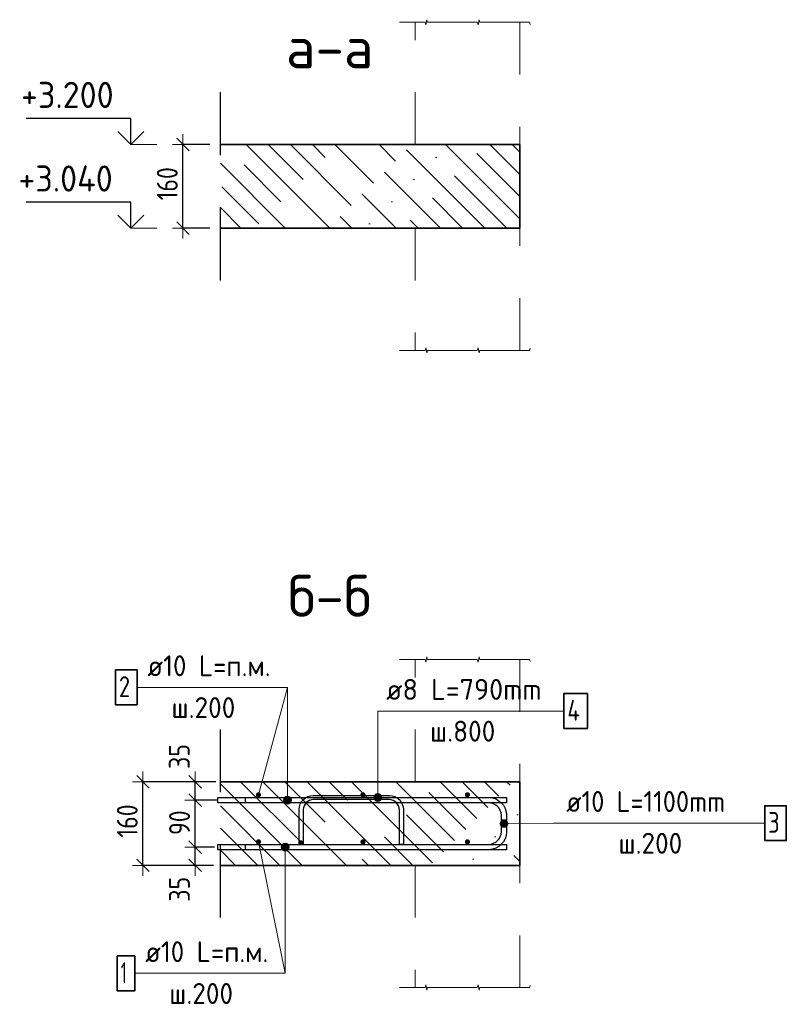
# Model space of a CAD drawing. Header units: metres. Extents: x -38 to 78, y -15 to 19.
# Tile 8 of 10: x 65.32 to 66.79, y 14.22 to 16.11. Entities that reach past the tile are written whole.
import ezdxf

# ---------------------------------------------------------------- set-up
doc = ezdxf.new("R2010")
doc.units = ezdxf.units.M
doc.header["$PDMODE"] = 65
doc.linetypes.add('______2', pattern=[0.054, 0.04, -0.014])
doc.linetypes.add('______4', pattern=[0.18, 0.14, -0.04])
for name, color, linetype, lineweight in [('XR$5$STANDARD_1', 7, 'Continuous', 25), ('XR$5$Арм. стержнями верхней зоны', 180, 'Continuous', 35), ('XR$5$Арм. стержнями нижней зоны', 180, 'Continuous', 35), ('XR$5$Арм.стержн. Арматура края', 96, 'Continuous', 35), ('XR$5$Размерная линия (1)', 7, 'Continuous', 13)]:
    doc.layers.add(name, color=color, linetype=linetype, lineweight=lineweight)
doc.layers.add('XR$5$Арм.стержн. Фиксатор', color=7, linetype='Continuous', lineweight=35, true_color=0x501e0f)
doc.styles.add('ISOCPEUR', font='txt')
doc.dimstyles.new('DIMSTYLE_10', dxfattribs={"dimtxt": 0.04, "dimasz": 0.04, "dimexe": 0, "dimexo": 0, "dimgap": 0.02, "dimtad": 2, "dimdec": 0, "dimlfac": 1000, "dimrnd": 5, "dimzin": 12, "dimdsep": 46, "dimtxsty": 'ISOCPEUR', "dimblk1": 'ALL_ML_STRICH', "dimblk2": 'ALL_ML_STRICH', "dimsah": 1, "dimcen": 0, "dimclrd": 7, "dimclre": 256, "dimclrt": 7, "dimadec": 0, "dimazin": 0, "dimtfac": 1, "dimtdec": 0, "dimtix": 1, "dimtmove": 2, "dimatfit": 3, "dimfxl": 0, "dimtvp": 1.2, "dimtzin": 0, "dimlwd": 0, "dimlwe": -3, "dimarcsym": 0})
doc.dimstyles.new('DIMSTYLE_11', dxfattribs={"dimtxt": 0.04, "dimasz": 0.04, "dimexe": 0, "dimexo": 0, "dimgap": 0.02, "dimtad": 2, "dimdec": 0, "dimlfac": 1000, "dimrnd": 5, "dimzin": 12, "dimdsep": 46, "dimtxsty": 'ISOCPEUR', "dimblk1": 'ALL_ML_STRICH', "dimblk2": 'ALL_ML_STRICH', "dimsah": 1, "dimcen": 0, "dimclrd": 7, "dimclre": 256, "dimclrt": 7, "dimadec": 0, "dimazin": 0, "dimtfac": 1, "dimtdec": 0, "dimtix": 1, "dimtmove": 2, "dimatfit": 3, "dimfxl": 0, "dimtzin": 0, "dimlwd": 0, "dimlwe": -3, "dimarcsym": 0})
doc.dimstyles.new('DIMSTYLE_12', dxfattribs={"dimtxt": 0.04, "dimasz": 0.04, "dimexe": 0, "dimexo": 0, "dimgap": 0.02, "dimtad": 2, "dimdec": 0, "dimlfac": 1000, "dimrnd": 5, "dimzin": 12, "dimdsep": 46, "dimtxsty": 'ISOCPEUR', "dimblk1": 'ALL_ML_STRICH', "dimblk2": 'ALL_ML_STRICH', "dimsah": 1, "dimcen": 0, "dimclrd": 7, "dimclre": 256, "dimclrt": 7, "dimadec": 0, "dimazin": 0, "dimtfac": 1, "dimtdec": 0, "dimtix": 1, "dimtmove": 2, "dimatfit": 3, "dimfxl": 0, "dimtvp": 1.2, "dimtzin": 0, "dimlwd": 0, "dimlwe": -3, "dimarcsym": 0})
doc.dimstyles.new('DIMSTYLE_13', dxfattribs={"dimtxt": 0.04, "dimasz": 0.04, "dimexe": 0, "dimexo": 0, "dimgap": 0.02, "dimtad": 2, "dimdec": 0, "dimlfac": 1000, "dimrnd": 5, "dimzin": 12, "dimdsep": 46, "dimtxsty": 'ISOCPEUR', "dimblk1": 'ALL_ML_STRICH', "dimblk2": 'ALL_ML_STRICH', "dimsah": 1, "dimcen": 0, "dimclrd": 7, "dimclre": 256, "dimclrt": 7, "dimadec": 0, "dimazin": 0, "dimtfac": 1, "dimtdec": 0, "dimtix": 1, "dimtmove": 2, "dimatfit": 3, "dimfxl": 0, "dimtzin": 0, "dimlwd": 0, "dimlwe": -3, "dimarcsym": 0})
pattern_1 = [(135, (0, 0), (-0.042426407, -0.042426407), [0.4, -0.05, 0, -0.05]), (135, (-0.021213, -0.021213), (-0.042426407, -0.042426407), [0.8, -0.1, 0.1, -0.1])]

# ---------------------------------------------------------------- blocks, each defined once
blk = doc.blocks.new('ALL_ML_STRICH')
at = {"color": 0, "linetype": 'ByBlock', "lineweight": -2}
for p, q in [((0, -0.5), (0, 0.5)), ((-1, 0), (0.5, 0)), ((-0.3, -0.3), (0.3, 0.3))]:
    blk.add_line(p, q, dxfattribs=at)
blk = doc.blocks.new('*D39')
at = {"layer": 'DEFPOINTS', "color": 7, "linetype": 'Continuous', "lineweight": 13, "transparency": 33554687}
for p in [(65.7174, 14.5258), (65.6604, 14.4908), (65.7155, 14.4908)]:
    blk.add_point(p, dxfattribs=at)
at = {"layer": 'XR$5$Размерная линия (1)', "color": 9, "linetype": 'Continuous', "lineweight": -2, "true_color": 0xc7c7c7, "transparency": 33554687}
for p, q in [((65.6974, 14.5258), (65.6604, 14.5258)), ((65.6955, 14.4908), (65.6604, 14.4908))]:
    blk.add_line(p, q, dxfattribs=at)
at = {"layer": 'XR$5$Размерная линия (1)', "color": 7, "linetype": 'Continuous', "lineweight": -2, "transparency": 33554687}
blk.add_line((65.6604, 14.4908), (65.6604, 14.5258), dxfattribs=at)
at = {"layer": 'XR$5$Размерная линия (1)', "color": 7, "linetype": 'Continuous', "lineweight": 13, "transparency": 33554687, "xscale": 0.04, "yscale": 0.04, "zscale": 0.04}
for p, rotation in [((65.6604, 14.5258), 90), ((65.6604, 14.4908), 270)]:
    blk.add_blockref('ALL_ML_STRICH', p, dxfattribs=dict(at, rotation=rotation))
at = {"layer": 'XR$5$Размерная линия (1)', "color": 7, "linetype": 'Continuous', "lineweight": 13, "transparency": 33554687, "insert": (65.6302, 14.4451), "char_height": 0.04, "width": 0.066667, "attachment_point": 5, "rotation": 90, "style": 'ISOCPEUR'}
blk.add_mtext('\\W0.83;\\A1;{35}', dxfattribs=at)
blk = doc.blocks.new('*D40')
at = {"layer": 'DEFPOINTS', "color": 7, "linetype": 'Continuous', "lineweight": 13, "transparency": 33554687}
for p in [(65.722, 14.6158), (65.6604, 14.5258), (65.7174, 14.5258)]:
    blk.add_point(p, dxfattribs=at)
at = {"layer": 'XR$5$Размерная линия (1)', "color": 9, "linetype": 'Continuous', "lineweight": -2, "true_color": 0xc7c7c7, "transparency": 33554687}
for p, q in [((65.702, 14.6158), (65.6604, 14.6158)), ((65.6974, 14.5258), (65.6604, 14.5258))]:
    blk.add_line(p, q, dxfattribs=at)
at = {"layer": 'XR$5$Размерная линия (1)', "color": 7, "linetype": 'Continuous', "lineweight": -2, "transparency": 33554687}
blk.add_line((65.6604, 14.5258), (65.6604, 14.6158), dxfattribs=at)
at = {"layer": 'XR$5$Размерная линия (1)', "color": 7, "linetype": 'Continuous', "lineweight": 13, "transparency": 33554687, "xscale": 0.04, "yscale": 0.04, "zscale": 0.04}
for p, rotation in [((65.6604, 14.6158), 90), ((65.6604, 14.5258), 270)]:
    blk.add_blockref('ALL_ML_STRICH', p, dxfattribs=dict(at, rotation=rotation))
at = {"layer": 'XR$5$Размерная линия (1)', "color": 7, "linetype": 'Continuous', "lineweight": 13, "transparency": 33554687, "insert": (65.6304, 14.5725), "char_height": 0.04, "width": 0.066667, "attachment_point": 5, "rotation": 90, "style": 'ISOCPEUR'}
blk.add_mtext('\\W0.83;\\A1;{90}', dxfattribs=at)
blk = doc.blocks.new('*D41')
at = {"layer": 'DEFPOINTS', "color": 7, "linetype": 'Continuous', "lineweight": 13, "transparency": 33554687}
for p in [(65.7202, 14.6508), (65.6604, 14.6158), (65.722, 14.6158)]:
    blk.add_point(p, dxfattribs=at)
at = {"layer": 'XR$5$Размерная линия (1)', "color": 9, "linetype": 'Continuous', "lineweight": -2, "true_color": 0xc7c7c7, "transparency": 33554687}
for p, q in [((65.7002, 14.6508), (65.6604, 14.6508)), ((65.702, 14.6158), (65.6604, 14.6158))]:
    blk.add_line(p, q, dxfattribs=at)
at = {"layer": 'XR$5$Размерная линия (1)', "color": 7, "linetype": 'Continuous', "lineweight": -2, "transparency": 33554687}
blk.add_line((65.6604, 14.6158), (65.6604, 14.6508), dxfattribs=at)
at = {"layer": 'XR$5$Размерная линия (1)', "color": 7, "linetype": 'Continuous', "lineweight": 13, "transparency": 33554687, "xscale": 0.04, "yscale": 0.04, "zscale": 0.04}
for p, rotation in [((65.6604, 14.6508), 90), ((65.6604, 14.6158), 270)]:
    blk.add_blockref('ALL_ML_STRICH', p, dxfattribs=dict(at, rotation=rotation))
at = {"layer": 'XR$5$Размерная линия (1)', "color": 7, "linetype": 'Continuous', "lineweight": 13, "transparency": 33554687, "insert": (65.63, 14.6992), "char_height": 0.04, "width": 0.066667, "attachment_point": 5, "rotation": 90, "style": 'ISOCPEUR'}
blk.add_mtext('\\W0.83;\\A1;{35}', dxfattribs=at)
blk = doc.blocks.new('*D42')
at = {"layer": 'DEFPOINTS', "color": 7, "linetype": 'Continuous', "lineweight": 13, "transparency": 33554687}
for p in [(65.7085, 14.6508), (65.5604, 14.4908), (65.7085, 14.4908)]:
    blk.add_point(p, dxfattribs=at)
at = {"layer": 'XR$5$Размерная линия (1)', "color": 9, "linetype": 'Continuous', "lineweight": -2, "true_color": 0xc7c7c7, "transparency": 33554687}
for p, q in [((65.6885, 14.6508), (65.5604, 14.6508)), ((65.6885, 14.4908), (65.5604, 14.4908))]:
    blk.add_line(p, q, dxfattribs=at)
at = {"layer": 'XR$5$Размерная линия (1)', "color": 7, "linetype": 'Continuous', "lineweight": -2, "transparency": 33554687}
blk.add_line((65.5604, 14.4908), (65.5604, 14.6508), dxfattribs=at)
at = {"layer": 'XR$5$Размерная линия (1)', "color": 7, "linetype": 'Continuous', "lineweight": 13, "transparency": 33554687, "xscale": 0.04, "yscale": 0.04, "zscale": 0.04}
for p, rotation in [((65.5604, 14.6508), 90), ((65.5604, 14.4908), 270)]:
    blk.add_blockref('ALL_ML_STRICH', p, dxfattribs=dict(at, rotation=rotation))
at = {"layer": 'XR$5$Размерная линия (1)', "color": 7, "linetype": 'Continuous', "lineweight": 13, "transparency": 33554687, "insert": (65.5304, 14.5758), "char_height": 0.04, "width": 0.1, "attachment_point": 5, "rotation": 90, "style": 'ISOCPEUR'}
blk.add_mtext('\\W0.83;\\A1;{160}', dxfattribs=at)
blk = doc.blocks.new('*D43')
at = {"layer": 'DEFPOINTS', "color": 7, "linetype": 'Continuous', "lineweight": 13, "transparency": 33554687}
for p in [(65.7085, 15.8708), (65.637, 15.7108), (65.7085, 15.7108)]:
    blk.add_point(p, dxfattribs=at)
at = {"layer": 'XR$5$Размерная линия (1)', "color": 9, "linetype": 'Continuous', "lineweight": -2, "true_color": 0xc7c7c7, "transparency": 33554687}
for p, q in [((65.6885, 15.8708), (65.637, 15.8708)), ((65.6885, 15.7108), (65.637, 15.7108))]:
    blk.add_line(p, q, dxfattribs=at)
at = {"layer": 'XR$5$Размерная линия (1)', "color": 7, "linetype": 'Continuous', "lineweight": -2, "transparency": 33554687}
blk.add_line((65.637, 15.7108), (65.637, 15.8708), dxfattribs=at)
at = {"layer": 'XR$5$Размерная линия (1)', "color": 7, "linetype": 'Continuous', "lineweight": 13, "transparency": 33554687, "xscale": 0.04, "yscale": 0.04, "zscale": 0.04}
for p, rotation in [((65.637, 15.8708), 90), ((65.637, 15.7108), 270)]:
    blk.add_blockref('ALL_ML_STRICH', p, dxfattribs=dict(at, rotation=rotation))
at = {"layer": 'XR$5$Размерная линия (1)', "color": 7, "linetype": 'Continuous', "lineweight": 13, "transparency": 33554687, "insert": (65.607, 15.7958), "char_height": 0.04, "width": 0.1, "attachment_point": 5, "rotation": 90, "style": 'ISOCPEUR'}
blk.add_mtext('\\W0.83;\\A1;{160}', dxfattribs=at)
blk = doc.blocks.new('COMPLEX_ELEVATIONDIM_0')
at = {"layer": 'XR$5$STANDARD_1', "color": 7, "linetype": 'Continuous', "lineweight": 25, "transparency": 33554687}
for p, q in [((65.537, 15.9208), (65.337, 15.9208)), ((65.537, 15.8708), (65.537, 15.9208)), ((65.537, 15.8708), (65.512, 15.8958)), ((65.537, 15.8708), (65.562, 15.8958)), ((65.537, 15.7608), (65.337, 15.7608)), ((65.537, 15.7108), (65.537, 15.7608)), ((65.537, 15.7108), (65.512, 15.7358)), ((65.537, 15.7108), (65.562, 15.7358))]:
    blk.add_line(p, q, dxfattribs=at)
at = {"layer": 'XR$5$STANDARD_1', "color": 7, "linetype": 'Continuous', "lineweight": 13, "transparency": 33554687}
for p, q in [((65.537, 15.8708), (65.537, 15.8708)), ((65.537, 15.8708), (65.537, 15.8708)), ((65.537, 15.8708), (65.587, 15.8708)), ((65.537, 15.7108), (65.537, 15.7108)), ((65.537, 15.7108), (65.537, 15.7108)), ((65.537, 15.7108), (65.587, 15.7108))]:
    blk.add_line(p, q, dxfattribs=at)
at = {"layer": 'XR$5$STANDARD_1', "color": 7, "linetype": 'Continuous', "lineweight": 18, "transparency": 33554687}
for p, q in [((65.537, 15.8708), (65.537, 15.8708)), ((65.537, 15.8708), (65.537, 15.8708)), ((65.537, 15.7108), (65.537, 15.7108)), ((65.537, 15.7108), (65.537, 15.7108))]:
    blk.add_line(p, q, dxfattribs=at)
at = {"layer": 'XR$5$STANDARD_1', "color": 7, "linetype": 'Continuous', "lineweight": 13, "transparency": 33554687, "char_height": 0.05, "attachment_point": 7, "style": 'ISOCPEUR'}
for s, insert, width in [('\\W0.95;+3.200', (65.327, 15.9408), 0.213573), ('\\W0.95;+3.040', (65.322, 15.7808), 0.218614)]:
    blk.add_mtext(s, dxfattribs=dict(at, insert=insert, width=width))
blk = doc.blocks.new('ЭЛЕМЕНТ_УЗОРА_0')
at = {"layer": 'XR$5$STANDARD_1', "color": 7, "linetype": 'Continuous', "lineweight": 13, "transparency": 33554687}
for points in [[(66.0515, 15.4768), (66.1004, 15.4768), (66.1018, 15.4818), (66.1037, 15.4718), (66.1053, 15.4768), (66.1515, 15.4768)], [(66.1515, 15.4768), (66.2004, 15.4768), (66.2018, 15.4818), (66.2037, 15.4718), (66.2053, 15.4768), (66.2515, 15.4768)], [(66.2515, 15.4768), (66.3004, 15.4768), (66.3015, 15.4807)]]:
    blk.add_lwpolyline(points, dxfattribs=at)
blk = doc.blocks.new('ЭЛЕМЕНТ_УЗОРА_1')
at = {"layer": 'XR$5$STANDARD_1', "color": 7, "linetype": 'Continuous', "lineweight": 13, "transparency": 33554687}
for points in [[(66.0515, 16.1049), (66.1004, 16.1049), (66.1018, 16.0999), (66.1037, 16.1099), (66.1053, 16.1049), (66.1515, 16.1049)], [(66.1515, 16.1049), (66.2004, 16.1049), (66.2018, 16.0999), (66.2037, 16.1099), (66.2053, 16.1049), (66.2515, 16.1049)], [(66.2515, 16.1049), (66.3004, 16.1049), (66.3015, 16.1009)]]:
    blk.add_lwpolyline(points, dxfattribs=at)
blk = doc.blocks.new('ЭЛЕМЕНТ_УЗОРА_2')
at = {"layer": 'XR$5$STANDARD_1', "color": 7, "linetype": 'Continuous', "lineweight": 13, "transparency": 33554687}
for points in [[(66.0515, 14.2568), (66.1004, 14.2568), (66.1018, 14.2618), (66.1037, 14.2518), (66.1053, 14.2568), (66.1515, 14.2568)], [(66.1515, 14.2568), (66.2004, 14.2568), (66.2018, 14.2618), (66.2037, 14.2518), (66.2053, 14.2568), (66.2515, 14.2568)], [(66.2515, 14.2568), (66.3004, 14.2568), (66.3015, 14.2607)]]:
    blk.add_lwpolyline(points, dxfattribs=at)
blk = doc.blocks.new('ЭЛЕМЕНТ_УЗОРА_3')
at = {"layer": 'XR$5$STANDARD_1', "color": 7, "linetype": 'Continuous', "lineweight": 13, "transparency": 33554687}
for points in [[(66.0515, 14.8849), (66.1004, 14.8849), (66.1018, 14.8799), (66.1037, 14.8899), (66.1053, 14.8849), (66.1515, 14.8849)], [(66.1515, 14.8849), (66.2004, 14.8849), (66.2018, 14.8799), (66.2037, 14.8899), (66.2053, 14.8849), (66.2515, 14.8849)], [(66.2515, 14.8849), (66.3004, 14.8849), (66.3015, 14.8809)]]:
    blk.add_lwpolyline(points, dxfattribs=at)

msp = doc.modelspace()

# ---------------------------------------------------------------- hatches: boundary and pattern name
at = {"layer": 'XR$5$STANDARD_1', "linetype": 'Continuous', "lineweight": 13, "transparency": 33554687}
h = msp.add_hatch(dxfattribs=at)
h.set_pattern_fill('__________540', scale=0.02, style=0, pattern_type=2)
h.set_pattern_definition(pattern_1)
h.paths.add_polyline_path([(66.2815, 15.8708), (65.7085, 15.8708), (65.7085, 15.7108), (66.2815, 15.7108)], flags=0)
h = msp.add_hatch(dxfattribs=at)
h.set_pattern_fill('__________540', scale=0.02, style=0, pattern_type=2)
h.set_pattern_definition(pattern_1)
h.paths.add_polyline_path([(66.2815, 14.6508), (65.7085, 14.6508), (65.7085, 14.4908), (66.2815, 14.4908)], flags=0)
at = {"layer": 'XR$5$Арм. стержнями верхней зоны', "linetype": 'Continuous', "lineweight": 50, "transparency": 33554687}
for points in [[(65.7865, 14.6258), (65.7861, 14.6277), (65.785, 14.6293), (65.7834, 14.6304), (65.7815, 14.6308), (65.7796, 14.6304), (65.7779, 14.6293), (65.7769, 14.6277), (65.7765, 14.6258), (65.7769, 14.6239), (65.7779, 14.6223), (65.7796, 14.6212), (65.7815, 14.6208), (65.7834, 14.6212), (65.785, 14.6223), (65.7861, 14.6239)], [(65.9865, 14.6258), (65.9861, 14.6277), (65.985, 14.6293), (65.9834, 14.6304), (65.9815, 14.6308), (65.9796, 14.6304), (65.9779, 14.6293), (65.9769, 14.6277), (65.9765, 14.6258), (65.9769, 14.6239), (65.9779, 14.6223), (65.9796, 14.6212), (65.9815, 14.6208), (65.9834, 14.6212), (65.985, 14.6223), (65.9861, 14.6239)], [(66.1865, 14.6258), (66.1861, 14.6277), (66.185, 14.6293), (66.1834, 14.6304), (66.1815, 14.6308), (66.1796, 14.6304), (66.1779, 14.6293), (66.1769, 14.6277), (66.1765, 14.6258), (66.1769, 14.6239), (66.1779, 14.6223), (66.1796, 14.6212), (66.1815, 14.6208), (66.1834, 14.6212), (66.185, 14.6223), (66.1861, 14.6239)]]:
    msp.add_hatch(color=4, dxfattribs=at).paths.add_polyline_path(points)
at = {"layer": 'XR$5$Арм. стержнями верхней зоны', "linetype": 'Continuous', "lineweight": 13, "transparency": 33554687}
for points in [[(65.8435, 14.6196), (65.8306, 14.6196), (65.8295, 14.6158)], [(65.8435, 14.6196), (65.8295, 14.6158), (65.8445, 14.6158)], [(65.8445, 14.6158), (65.8295, 14.6158), (65.8306, 14.6121)], [(65.8408, 14.6223), (65.8333, 14.6223), (65.8306, 14.6196)], [(65.8408, 14.6223), (65.8306, 14.6196), (65.8435, 14.6196)], [(65.8445, 14.6158), (65.8306, 14.6121), (65.8435, 14.6121)], [(65.8435, 14.6121), (65.8306, 14.6121), (65.8333, 14.6094)], [(65.8333, 14.6223), (65.8408, 14.6223), (65.837, 14.6233)], [(65.8435, 14.6121), (65.8333, 14.6094), (65.8408, 14.6094)], [(65.8408, 14.6094), (65.8333, 14.6094), (65.837, 14.6083)]]:
    msp.add_hatch(color=7, dxfattribs=at).paths.add_polyline_path(points)
at = {"layer": 'XR$5$Арм. стержнями нижней зоны', "linetype": 'Continuous', "lineweight": 50, "transparency": 33554687}
for points in [[(65.7865, 14.5358), (65.7861, 14.5377), (65.785, 14.5393), (65.7834, 14.5404), (65.7815, 14.5408), (65.7796, 14.5404), (65.7779, 14.5393), (65.7769, 14.5377), (65.7765, 14.5358), (65.7769, 14.5339), (65.7779, 14.5323), (65.7796, 14.5312), (65.7815, 14.5308), (65.7834, 14.5312), (65.785, 14.5323), (65.7861, 14.5339)], [(65.9865, 14.5358), (65.9861, 14.5377), (65.985, 14.5393), (65.9834, 14.5404), (65.9815, 14.5408), (65.9796, 14.5404), (65.9779, 14.5393), (65.9769, 14.5377), (65.9765, 14.5358), (65.9769, 14.5339), (65.9779, 14.5323), (65.9796, 14.5312), (65.9815, 14.5308), (65.9834, 14.5312), (65.985, 14.5323), (65.9861, 14.5339)], [(66.1865, 14.5358), (66.1861, 14.5377), (66.185, 14.5393), (66.1834, 14.5404), (66.1815, 14.5408), (66.1796, 14.5404), (66.1779, 14.5393), (66.1769, 14.5377), (66.1765, 14.5358), (66.1769, 14.5339), (66.1779, 14.5323), (66.1796, 14.5312), (66.1815, 14.5308), (66.1834, 14.5312), (66.185, 14.5323), (66.1861, 14.5339)]]:
    msp.add_hatch(color=4, dxfattribs=at).paths.add_polyline_path(points)
at = {"layer": 'XR$5$Арм. стержнями нижней зоны', "linetype": 'Continuous', "lineweight": 13, "transparency": 33554687}
for points in [[(65.8252, 14.5258), (65.8402, 14.5258), (65.8391, 14.5296)], [(65.8252, 14.5258), (65.8391, 14.5296), (65.8262, 14.5296)], [(65.8262, 14.5221), (65.8402, 14.5258), (65.8252, 14.5258)], [(65.8262, 14.5296), (65.8391, 14.5296), (65.8364, 14.5323)], [(65.8262, 14.5296), (65.8364, 14.5323), (65.8289, 14.5323)], [(65.8262, 14.5221), (65.8391, 14.5221), (65.8402, 14.5258)], [(65.8289, 14.5194), (65.8391, 14.5221), (65.8262, 14.5221)], [(65.8289, 14.5323), (65.8364, 14.5323), (65.8327, 14.5333)], [(65.8289, 14.5194), (65.8364, 14.5194), (65.8391, 14.5221)], [(65.8364, 14.5194), (65.8289, 14.5194), (65.8327, 14.5183)]]:
    msp.add_hatch(color=7, dxfattribs=at).paths.add_polyline_path(points)
at = {"layer": 'XR$5$Арм.стержн. Арматура края', "linetype": 'Continuous', "lineweight": 13, "transparency": 33554687}
for points in [[(66.2451, 14.567), (66.245, 14.5745), (66.244, 14.5707)], [(66.2478, 14.5643), (66.2477, 14.5772), (66.245, 14.5745)], [(66.2478, 14.5643), (66.245, 14.5745), (66.2451, 14.567)], [(66.2516, 14.5633), (66.2514, 14.5783), (66.2477, 14.5772)], [(66.2516, 14.5633), (66.2477, 14.5772), (66.2478, 14.5643)], [(66.2553, 14.5644), (66.2552, 14.5773), (66.2514, 14.5783)], [(66.2553, 14.5644), (66.2514, 14.5783), (66.2516, 14.5633)], [(66.258, 14.5671), (66.2579, 14.5746), (66.2552, 14.5773)], [(66.258, 14.5671), (66.2552, 14.5773), (66.2553, 14.5644)], [(66.2579, 14.5746), (66.258, 14.5671), (66.259, 14.5709)]]:
    msp.add_hatch(color=7, dxfattribs=at).paths.add_polyline_path(points)
at = {"layer": 'XR$5$Арм.стержн. Фиксатор', "linetype": 'Continuous', "lineweight": 13, "transparency": 33554687}
for points in [[(66.0061, 14.6273), (66.0136, 14.6273), (66.0099, 14.6283)], [(66.0163, 14.6246), (66.0034, 14.6246), (66.0024, 14.6208)], [(66.0163, 14.6246), (66.0024, 14.6208), (66.0174, 14.6208)], [(66.0174, 14.6208), (66.0024, 14.6208), (66.0034, 14.6171)], [(66.0136, 14.6273), (66.0061, 14.6273), (66.0034, 14.6246)], [(66.0136, 14.6273), (66.0034, 14.6246), (66.0163, 14.6246)], [(66.0174, 14.6208), (66.0034, 14.6171), (66.0163, 14.6171)], [(66.0163, 14.6171), (66.0034, 14.6171), (66.0061, 14.6144)], [(66.0163, 14.6171), (66.0061, 14.6144), (66.0136, 14.6144)], [(66.0136, 14.6144), (66.0061, 14.6144), (66.0099, 14.6133)]]:
    msp.add_hatch(color=7, dxfattribs=at).paths.add_polyline_path(points)
at = {"layer": 'XR$5$Арм.стержн. Фиксатор', "linetype": 'Continuous', "lineweight": 25, "transparency": 33554687}
msp.add_hatch(color=40, dxfattribs=at).paths.add_polyline_path([(65.8672, 14.5348), (65.8669, 14.5363), (65.866, 14.5376), (65.8647, 14.5385), (65.8632, 14.5388), (65.8616, 14.5385), (65.8603, 14.5376), (65.8595, 14.5363), (65.8592, 14.5348), (65.8595, 14.5333), (65.8603, 14.532), (65.8616, 14.5311), (65.8632, 14.5308), (65.8647, 14.5311), (65.866, 14.532), (65.8669, 14.5333)])

# ---------------------------------------------------------------- linework, layer by layer
at = {"layer": 'XR$5$STANDARD_1', "color": 7, "linetype": '______2', "lineweight": 13, "transparency": 33554687}
for p, q in [((66.2815, 16.1049), (66.2815, 15.8708)), ((66.2815, 15.4768), (66.2815, 15.7108)), ((66.2815, 14.8849), (66.2815, 14.6508)), ((66.2815, 14.2568), (66.2815, 14.4908))]:
    msp.add_line(p, q, dxfattribs=at)
at = {"layer": 'XR$5$STANDARD_1', "color": 7, "linetype": '______4', "lineweight": 25, "transparency": 33554687}
for p, q in [((65.7085, 15.6108), (65.7085, 15.9708)), ((65.7085, 14.3908), (65.7085, 14.7508))]:
    msp.add_line(p, q, dxfattribs=at)
at = {"layer": 'XR$5$STANDARD_1', "color": 7, "linetype": 'Continuous', "lineweight": 35, "transparency": 33554687}
for p, q in [((66.2815, 15.8708), (65.7085, 15.8708)), ((66.2815, 15.7108), (66.2815, 15.8708)), ((65.7085, 15.7108), (66.2815, 15.7108)), ((66.2815, 14.6508), (65.7085, 14.6508)), ((66.2815, 14.4908), (66.2815, 14.6508)), ((65.7085, 14.4908), (66.2815, 14.4908))]:
    msp.add_line(p, q, dxfattribs=at)
at = {"layer": 'XR$5$STANDARD_1', "color": 7, "linetype": 'Continuous', "lineweight": 13, "transparency": 33554687}
for p, q in [((65.7815, 14.6258), (65.837, 14.8316)), ((65.7815, 14.5358), (65.8327, 14.2842))]:
    msp.add_line(p, q, dxfattribs=at)
at = {"layer": 'XR$5$STANDARD_1', "color": 7, "linetype": '______2', "lineweight": 13, "transparency": 33554687}
for points in [[(66.2815, 15.8708), (66.0815, 15.8708), (66.0815, 16.1049)], [(66.2815, 15.7108), (66.0815, 15.7108), (66.0815, 15.4768)], [(66.2815, 14.6508), (66.0815, 14.6508), (66.0815, 14.8849)], [(66.2815, 14.4908), (66.0815, 14.4908), (66.0815, 14.2568)]]:
    msp.add_lwpolyline(points, dxfattribs=at)
at = {"layer": 'XR$5$Арм. стержнями верхней зоны', "color": 7, "linetype": 'Continuous', "lineweight": 13, "transparency": 33554687}
for p, q in [((65.549, 14.8316), (65.837, 14.8316)), ((65.837, 14.8316), (65.837, 14.6158)), ((65.8295, 14.6158), (65.8295, 14.6158)), ((65.837, 14.6233), (65.837, 14.6233)), ((65.8445, 14.6158), (65.8445, 14.6158)), ((65.837, 14.6083), (65.837, 14.6083))]:
    msp.add_line(p, q, dxfattribs=at)
at = {"layer": 'XR$5$Арм. стержнями верхней зоны', "color": 7, "linetype": 'Continuous', "lineweight": 35, "transparency": 33554687}
msp.add_lwpolyline([(65.5077, 14.7983), (65.549, 14.7983), (65.549, 14.8649), (65.5077, 14.8649), (65.5077, 14.7983)], dxfattribs=at)
at = {"layer": 'XR$5$Арм. стержнями верхней зоны', "color": 4, "linetype": 'Continuous', "lineweight": 25, "transparency": 33554687}
msp.add_lwpolyline([(65.7035, 14.6208), (66.2565, 14.6208), (66.2565, 14.6108), (65.7035, 14.6108), (65.7035, 14.6208)], dxfattribs=at)
msp.add_lwpolyline([(65.7035, 14.6208), (66.2565, 14.6208), (66.2565, 14.6108), (65.7035, 14.6108), (65.7035, 14.6208)], dxfattribs=at)
msp.add_lwpolyline([(65.7035, 14.6208), (66.2565, 14.6208), (66.2565, 14.6108), (65.7035, 14.6108), (65.7035, 14.6208)], dxfattribs=at)
msp.add_lwpolyline([(65.7035, 14.6208), (66.2565, 14.6208), (66.2565, 14.6108), (65.7035, 14.6108), (65.7035, 14.6208)], dxfattribs=at)
at = {"layer": 'XR$5$Арм. стержнями верхней зоны', "color": 7, "linetype": 'Continuous', "lineweight": 13, "transparency": 33554687}
msp.add_circle((65.837, 14.6158), 0.0075, dxfattribs=at)
at = {"layer": 'XR$5$Арм. стержнями нижней зоны', "color": 7, "linetype": 'Continuous', "lineweight": 13, "transparency": 33554687}
for p, q in [((65.8252, 14.5258), (65.8252, 14.5258)), ((65.8327, 14.5333), (65.8327, 14.5333)), ((65.8327, 14.2842), (65.8327, 14.5258)), ((65.8327, 14.5183), (65.8327, 14.5183)), ((65.8402, 14.5258), (65.8402, 14.5258)), ((65.5447, 14.2842), (65.8327, 14.2842))]:
    msp.add_line(p, q, dxfattribs=at)
at = {"layer": 'XR$5$Арм. стержнями нижней зоны', "color": 4, "linetype": 'Continuous', "lineweight": 25, "transparency": 33554687}
msp.add_lwpolyline([(66.2565, 14.5208), (65.7035, 14.5208), (65.7035, 14.5308), (66.2565, 14.5308), (66.2565, 14.5208)], dxfattribs=at)
msp.add_lwpolyline([(66.2565, 14.5208), (65.7035, 14.5208), (65.7035, 14.5308), (66.2565, 14.5308), (66.2565, 14.5208)], dxfattribs=at)
msp.add_lwpolyline([(66.2565, 14.5208), (65.7035, 14.5208), (65.7035, 14.5308), (66.2565, 14.5308), (66.2565, 14.5208)], dxfattribs=at)
msp.add_lwpolyline([(66.2565, 14.5208), (65.7035, 14.5208), (65.7035, 14.5308), (66.2565, 14.5308), (66.2565, 14.5208)], dxfattribs=at)
at = {"layer": 'XR$5$Арм. стержнями нижней зоны', "color": 7, "linetype": 'Continuous', "lineweight": 35, "transparency": 33554687}
msp.add_lwpolyline([(65.5113, 14.2509), (65.5447, 14.2509), (65.5447, 14.3175), (65.5113, 14.3175), (65.5113, 14.2509)], dxfattribs=at)
at = {"layer": 'XR$5$Арм. стержнями нижней зоны', "color": 7, "linetype": 'Continuous', "lineweight": 13, "transparency": 33554687}
msp.add_circle((65.8327, 14.5258), 0.0075, dxfattribs=at)
at = {"layer": 'XR$5$Арм.стержн. Арматура края', "color": 7, "linetype": 'Continuous', "lineweight": 13, "transparency": 33554687}
for p, q in [((66.2514, 14.5783), (66.2514, 14.5783)), ((66.3465, 14.5718), (66.2515, 14.5708)), ((66.3465, 14.5718), (66.7505, 14.5718)), ((66.244, 14.5707), (66.244, 14.5707)), ((66.2516, 14.5633), (66.2516, 14.5633)), ((66.259, 14.5709), (66.259, 14.5709))]:
    msp.add_line(p, q, dxfattribs=at)
at = {"layer": 'XR$5$Арм.стержн. Арматура края', "color": 4, "linetype": 'Continuous', "lineweight": 25, "transparency": 33554687}
msp.add_lwpolyline([(65.7565, 14.5308), (66.2224, 14.5308), (66.227, 14.5314), (66.2315, 14.533), (66.2357, 14.5353), (66.2391, 14.5382), (66.242, 14.5416), (66.2443, 14.5458), (66.2458, 14.5503), (66.2465, 14.5549), (66.2465, 14.5868), (66.2458, 14.5913), (66.2443, 14.5959), (66.242, 14.6001), (66.2391, 14.6035), (66.2357, 14.6063), (66.2315, 14.6087), (66.227, 14.6102), (66.2224, 14.6108), (65.7565, 14.6108), (65.7565, 14.6208), (66.2231, 14.6208), (66.2292, 14.62), (66.2356, 14.6179), (66.2414, 14.6146), (66.2462, 14.6106), (66.2503, 14.6058), (66.2535, 14.5999), (66.2556, 14.5936), (66.2565, 14.5875), (66.2565, 14.5542), (66.2556, 14.5481), (66.2535, 14.5417), (66.2503, 14.5359), (66.2462, 14.5311), (66.2414, 14.527), (66.2356, 14.5238), (66.2292, 14.5217), (66.2231, 14.5208), (65.7565, 14.5208), (65.7565, 14.5308)], dxfattribs=at)
msp.add_lwpolyline([(65.7565, 14.5308), (66.2224, 14.5308), (66.227, 14.5314), (66.2315, 14.533), (66.2357, 14.5353), (66.2391, 14.5382), (66.242, 14.5416), (66.2443, 14.5458), (66.2458, 14.5503), (66.2465, 14.5549), (66.2465, 14.5868), (66.2458, 14.5913), (66.2443, 14.5959), (66.242, 14.6001), (66.2391, 14.6035), (66.2357, 14.6063), (66.2315, 14.6087), (66.227, 14.6102), (66.2224, 14.6108), (65.7565, 14.6108), (65.7565, 14.6208), (66.2231, 14.6208), (66.2292, 14.62), (66.2356, 14.6179), (66.2414, 14.6146), (66.2462, 14.6106), (66.2503, 14.6058), (66.2535, 14.5999), (66.2556, 14.5936), (66.2565, 14.5875), (66.2565, 14.5542), (66.2556, 14.5481), (66.2535, 14.5417), (66.2503, 14.5359), (66.2462, 14.5311), (66.2414, 14.527), (66.2356, 14.5238), (66.2292, 14.5217), (66.2231, 14.5208), (65.7565, 14.5208), (65.7565, 14.5308)], dxfattribs=at)
msp.add_lwpolyline([(65.7565, 14.5308), (66.2224, 14.5308), (66.227, 14.5314), (66.2315, 14.533), (66.2357, 14.5353), (66.2391, 14.5382), (66.242, 14.5416), (66.2443, 14.5458), (66.2458, 14.5503), (66.2465, 14.5549), (66.2465, 14.5868), (66.2458, 14.5913), (66.2443, 14.5959), (66.242, 14.6001), (66.2391, 14.6035), (66.2357, 14.6063), (66.2315, 14.6087), (66.227, 14.6102), (66.2224, 14.6108), (65.7565, 14.6108), (65.7565, 14.6208), (66.2231, 14.6208), (66.2292, 14.62), (66.2356, 14.6179), (66.2414, 14.6146), (66.2462, 14.6106), (66.2503, 14.6058), (66.2535, 14.5999), (66.2556, 14.5936), (66.2565, 14.5875), (66.2565, 14.5542), (66.2556, 14.5481), (66.2535, 14.5417), (66.2503, 14.5359), (66.2462, 14.5311), (66.2414, 14.527), (66.2356, 14.5238), (66.2292, 14.5217), (66.2231, 14.5208), (65.7565, 14.5208), (65.7565, 14.5308)], dxfattribs=at)
msp.add_lwpolyline([(65.7565, 14.5308), (66.2224, 14.5308), (66.227, 14.5314), (66.2315, 14.533), (66.2357, 14.5353), (66.2391, 14.5382), (66.242, 14.5416), (66.2443, 14.5458), (66.2458, 14.5503), (66.2465, 14.5549), (66.2465, 14.5868), (66.2458, 14.5913), (66.2443, 14.5959), (66.242, 14.6001), (66.2391, 14.6035), (66.2357, 14.6063), (66.2315, 14.6087), (66.227, 14.6102), (66.2224, 14.6108), (65.7565, 14.6108), (65.7565, 14.6208), (66.2231, 14.6208), (66.2292, 14.62), (66.2356, 14.6179), (66.2414, 14.6146), (66.2462, 14.6106), (66.2503, 14.6058), (66.2535, 14.5999), (66.2556, 14.5936), (66.2565, 14.5875), (66.2565, 14.5542), (66.2556, 14.5481), (66.2535, 14.5417), (66.2503, 14.5359), (66.2462, 14.5311), (66.2414, 14.527), (66.2356, 14.5238), (66.2292, 14.5217), (66.2231, 14.5208), (65.7565, 14.5208), (65.7565, 14.5308)], dxfattribs=at)
at = {"layer": 'XR$5$Арм.стержн. Арматура края', "color": 7, "linetype": 'Continuous', "lineweight": 35, "transparency": 33554687}
msp.add_lwpolyline([(66.7505, 14.5384), (66.7918, 14.5384), (66.7918, 14.6051), (66.7505, 14.6051), (66.7505, 14.5384)], dxfattribs=at)
at = {"layer": 'XR$5$Арм.стержн. Арматура края', "color": 7, "linetype": 'Continuous', "lineweight": 13, "transparency": 33554687}
msp.add_circle((66.2515, 14.5708), 0.0075, dxfattribs=at)
at = {"layer": 'XR$5$Арм.стержн. Фиксатор', "color": 7, "linetype": 'Continuous', "lineweight": 13, "transparency": 33554687}
for p, q in [((66.0099, 14.7863), (66.3659, 14.7863)), ((66.0099, 14.7863), (66.0099, 14.6208)), ((66.0099, 14.6283), (66.0099, 14.6283)), ((66.0024, 14.6208), (66.0024, 14.6208)), ((66.0099, 14.6133), (66.0099, 14.6133)), ((66.0174, 14.6208), (66.0174, 14.6208))]:
    msp.add_line(p, q, dxfattribs=at)
at = {"layer": 'XR$5$Арм.стержн. Фиксатор', "color": 7, "linetype": 'Continuous', "lineweight": 35, "transparency": 33554687}
msp.add_lwpolyline([(66.3659, 14.753), (66.4112, 14.753), (66.4112, 14.8197), (66.3659, 14.8197), (66.3659, 14.753)], dxfattribs=at)
at = {"layer": 'XR$5$Арм.стержн. Фиксатор', "color": 40, "linetype": 'Continuous', "lineweight": 25, "transparency": 33554687}
msp.add_lwpolyline([(65.8592, 14.5308), (65.8592, 14.5981), (65.8599, 14.603), (65.8615, 14.6081), (65.8641, 14.6128), (65.8674, 14.6166), (65.8712, 14.6198), (65.8759, 14.6225), (65.881, 14.6241), (65.8859, 14.6248), (66.0325, 14.6248), (66.0374, 14.6241), (66.0425, 14.6225), (66.0471, 14.6198), (66.051, 14.6166), (66.0542, 14.6128), (66.0568, 14.6081), (66.0585, 14.603), (66.0592, 14.5981), (66.0592, 14.5308), (66.0512, 14.5308), (66.0512, 14.5976), (66.0507, 14.6012), (66.0495, 14.6049), (66.0476, 14.6082), (66.0453, 14.6109), (66.0426, 14.6132), (66.0392, 14.6151), (66.0356, 14.6163), (66.0319, 14.6168), (65.8864, 14.6168), (65.8828, 14.6163), (65.8791, 14.6151), (65.8758, 14.6132), (65.873, 14.6109), (65.8708, 14.6082), (65.8689, 14.6049), (65.8677, 14.6012), (65.8672, 14.5976), (65.8672, 14.5308), (65.8592, 14.5308)], dxfattribs=at)
at = {"layer": 'XR$5$Арм.стержн. Фиксатор', "color": 7, "linetype": 'Continuous', "lineweight": 13, "transparency": 33554687}
msp.add_circle((66.0099, 14.6208), 0.0075, dxfattribs=at)

# ---------------------------------------------------------------- block references
at = {"layer": 'XR$5$STANDARD_1', "color": 7, "linetype": 'Continuous', "lineweight": 13, "transparency": 33554687}
for name in ['ЭЛЕМЕНТ_УЗОРА_1', 'ЭЛЕМЕНТ_УЗОРА_0', 'ЭЛЕМЕНТ_УЗОРА_3', 'ЭЛЕМЕНТ_УЗОРА_2']:
    msp.add_blockref(name, (0, 0), dxfattribs=at)
at = {"layer": 'XR$5$STANDARD_1', "color": 7, "linetype": 'Continuous', "lineweight": 25, "transparency": 33554687}
msp.add_blockref('COMPLEX_ELEVATIONDIM_0', (0, 0), dxfattribs=at)

# ---------------------------------------------------------------- texts
at = {"layer": 'XR$5$STANDARD_1', "color": 7, "linetype": 'Continuous', "lineweight": 13, "transparency": 33554687, "char_height": 0.08, "attachment_point": 5, "style": 'ISOCPEUR'}
for s, insert, width in [('\\A1;{\\fISOCPEUR|i0|b0;\\H0.080000;\\W1.000000;\\C7;а-а}\\P', (65.9178, 16.0568), 0.2208), ('\\A1;{\\fISOCPEUR|i0|b0;\\H0.080000;\\W1.000000;\\C7;б-б}\\P', (65.9178, 15.0068), 0.204522)]:
    msp.add_mtext(s, dxfattribs=dict(at, insert=insert, width=width))
at = {"layer": 'XR$5$Арм. стержнями верхней зоны', "color": 7, "linetype": 'Continuous', "lineweight": 25, "transparency": 33554687, "char_height": 0.04, "attachment_point": 7, "style": 'ISOCPEUR'}
for s, insert, width in [('\\W0.94;ø10 L=п.м.', (65.569, 14.8529), 0.266644), ('\\W0.78;2', (65.5144, 14.8129), 0.043521), ('\\W0.95;ш.200 ', (65.615, 14.7729), 0.174933)]:
    msp.add_mtext(s, dxfattribs=dict(at, insert=insert, width=width))
at = {"layer": 'XR$5$Арм. стержнями нижней зоны', "color": 7, "linetype": 'Continuous', "lineweight": 25, "transparency": 33554687, "char_height": 0.04, "attachment_point": 7, "style": 'ISOCPEUR'}
for s, insert, width in [('\\W0.94;ø10 L=п.м.', (65.5647, 14.3055), 0.266644), ('\\W0.56;1', (65.518, 14.2655), 0.031111), ('\\W0.95;ш.200 ', (65.6107, 14.2255), 0.174933)]:
    msp.add_mtext(s, dxfattribs=dict(at, insert=insert, width=width))
at = {"layer": 'XR$5$Арм.стержн. Арматура края', "color": 7, "linetype": 'Continuous', "lineweight": 25, "transparency": 33554687, "char_height": 0.04, "attachment_point": 7, "style": 'ISOCPEUR'}
for s, insert, width in [('\\W0.92;ø10 L=1100mm ', (66.3705, 14.5931), 0.374226), ('\\W0.78;3', (66.7571, 14.5531), 0.043521), ('\\W0.95;ш.200 ', (66.4705, 14.5131), 0.174933)]:
    msp.add_mtext(s, dxfattribs=dict(at, insert=insert, width=width))
at = {"layer": 'XR$5$Арм.стержн. Фиксатор', "color": 7, "linetype": 'Continuous', "lineweight": 25, "transparency": 33554687, "char_height": 0.04, "attachment_point": 7, "style": 'ISOCPEUR'}
for s, insert, width in [('\\W0.98;ø8 L=790mm ', (66.0259, 14.8077), 0.343369), ('\\W0.80;4', (66.3726, 14.7677), 0.047978), ('\\W0.95;ш.800 ', (66.1099, 14.7277), 0.174933)]:
    msp.add_mtext(s, dxfattribs=dict(at, insert=insert, width=width))

# ---------------------------------------------------------------- dimensions: what is measured, and where the dimension line sits
at = {"layer": 'XR$5$Размерная линия (1)', "color": 7, "linetype": 'Continuous', "lineweight": 13, "transparency": 33554687}
for base, p1, p2, dimstyle, picture, middle in [((65.637, 15.8708), (65.6885, 15.7108), (65.6885, 15.8708), 'DIMSTYLE_13', '*D43', (65.607, 15.7958)), ((65.6604, 14.6508), (65.702, 14.6158), (65.7002, 14.6508), 'DIMSTYLE_12', '*D41', (65.63, 14.6992)), ((65.5604, 14.6508), (65.6885, 14.4908), (65.6885, 14.6508), 'DIMSTYLE_13', '*D42', (65.5304, 14.5758)), ((65.6604, 14.6158), (65.6974, 14.5258), (65.702, 14.6158), 'DIMSTYLE_11', '*D40', (65.6304, 14.5725)), ((65.6604, 14.5258), (65.6955, 14.4908), (65.6974, 14.5258), 'DIMSTYLE_10', '*D39', (65.6302, 14.4451))]:
    dim = msp.add_linear_dim(base=base, p1=p1, p2=p2, angle=90, dimstyle=dimstyle, override={"dimpost": '<>', "dimclrd": 7, "dimclre": 9, "dimclrt": 7, "dimlwd": 0, "dimlwe": 65533}, dxfattribs=at)
    dim.commit()
    dim.dimension.update_dxf_attribs({"geometry": picture, "text_midpoint": middle, "dimtype": 160})

doc.saveas('drawing.dxf')
